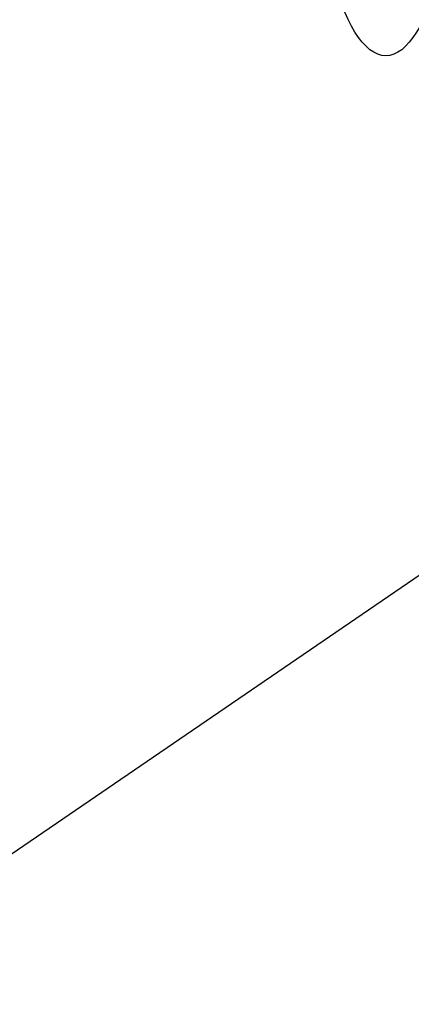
# Model space of a CAD drawing. Header units: millimetres. Extents: x 0 to 4378, y 0 to 2376.
# Tile 214 of 256: x 1409 to 1479, y 1476 to 1650. Entities that reach past the tile are written whole.
import ezdxf

# ---------------------------------------------------------------- set-up
doc = ezdxf.new("R2010")
doc.units = ezdxf.units.MM
doc.header["$LTSCALE"] = 0.2
doc.layers.add('13_After Rev.Num.', color=6, linetype='Continuous')
doc.styles.add('Rainbow-5.0 Style', font='malgunsl.ttf')
doc.dimstyles.new('Rainbow-5.0 Style', dxfattribs={"dimtxt": 4, "dimasz": 2.5, "dimexe": 1, "dimexo": 1, "dimgap": 1, "dimtad": 1, "dimdsep": 46, "dimtxsty": 'Rainbow-5.0 Style', "dimcen": 0, "dimclrd": 251, "dimclre": 251, "dimclrt": 7, "dimazin": 3, "dimtp": 0.1, "dimtm": 0.1, "dimtfac": 0.61, "dimtmove": 0, "dimatfit": 3, "dimfxl": 1, "dimlwd": -1, "dimlwe": -1, "dimarcsym": 1})

# ---------------------------------------------------------------- blocks, each defined once
blk = doc.blocks.new('A$C19ebd0c3_1234')
for q in [(46.93, -0.78), (54.3, 6.59)]:
    blk.add_line((46.93, 6.59), q)
blk.add_ellipse((0, 0), major_axis=(53.19, 0), ratio=0.263273)

msp = doc.modelspace()

# ---------------------------------------------------------------- block references
at = {"layer": '13_After Rev.Num.', "rotation": 90}
msp.add_blockref('A$C19ebd0c3_1234', (1473.993, 1696.711), dxfattribs=at)

# ---------------------------------------------------------------- leaders
at = {"annotation_type": 0, "has_hookline": 1, "hookline_direction": 1, "text_width": 122.213}
msp.add_leader([(1535.334, 1589.449), (1368.901, 1475.733), (1356.401, 1475.733)], dimstyle='Rainbow-5.0 Style', override={"dimscale": 5, "dimgap": 1, "dimtad": 1}, dxfattribs=at)

doc.saveas('drawing.dxf')
